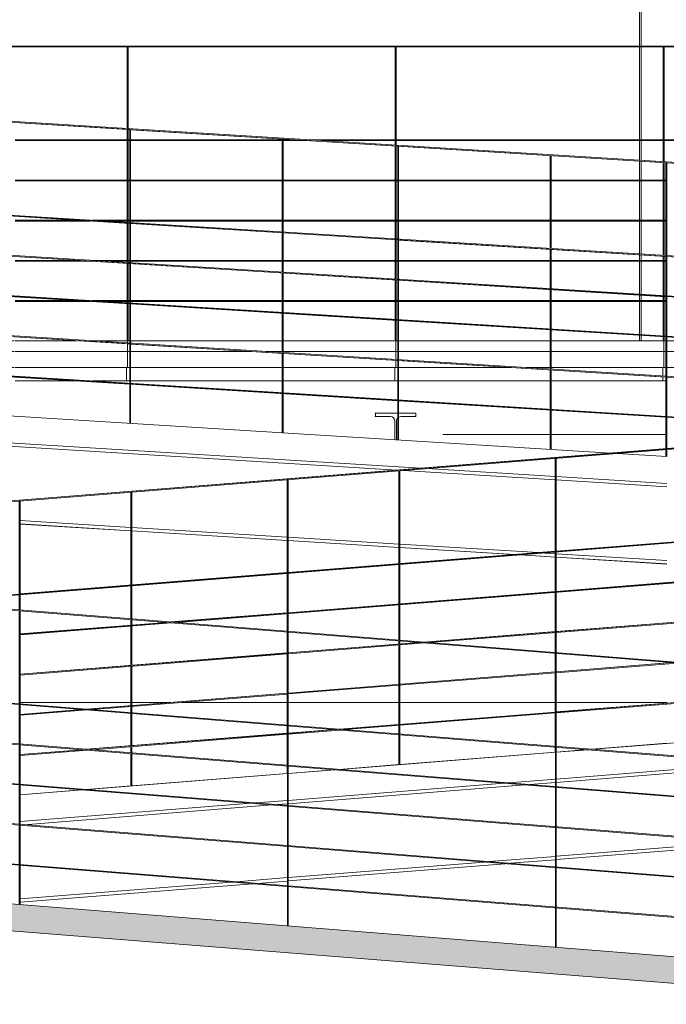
# Model space of a CAD drawing. Header units: millimetres. Extents: x 210059 to 342622, y 147607 to 161162.
# Tile 13 of 30: x 259421 to 261833, y 149873 to 153548. Entities that reach past the tile are written whole.
import ezdxf

# ---------------------------------------------------------------- set-up
doc = ezdxf.new("R2010")
doc.units = ezdxf.units.MM
for name, color, linetype, lineweight in [('A-FLOR', 192, 'Continuous', 5), ('A-FLOR-PATT', 8, 'Continuous', 13), ('A-GENM', 13, 'Continuous', 13), ('Balaústres', 7, 'Continuous', 5), ('C-TOPO', 7, 'Continuous', 5), ('C-TOPO-MINR', 7, 'Continuous', 5), ('Corrimão', 7, 'Continuous', 5), ('Guarda-corpos', 7, 'Continuous', 5), ('I-WALL', 2, 'Continuous', 13), ('S-BEAM', 12, 'Continuous', 13), ('S-COLS', 52, 'Continuous', 13)]:
    doc.layers.add(name, color=color, linetype=linetype, lineweight=lineweight)

# ---------------------------------------------------------------- blocks, each defined once
blk = doc.blocks.new('Guarda-corpo - 25mm-V40-TRECHO 1 - CORTE LONGITUDINAL')
at = {"layer": 'Balaústres', "color": 55}
for p, q in [((259835.9, 151784.9), (259835.9, 151438.4)), ((259836.1, 151437.9), (259836.1, 151784.9)), ((259839.1, 151438.2), (259839.1, 151785.1)), ((259835.9, 151434.9), (259835.9, 151312.1)), ((259836.1, 151312.1), (259836.1, 151434.9)), ((259839.1, 151311.9), (259839.1, 151435.1)), ((259835.9, 151309.1), (259835.9, 151288.4)), ((259836.1, 151287.9), (259836.1, 151309.1)), ((259835.9, 151284.9), (259835.9, 151139.1)), ((259836.1, 151137.9), (259836.1, 151284.9)), ((259839.1, 151288.2), (259839.1, 151308.9)), ((259839.1, 151139.1), (259839.1, 151285.1)), ((259835.9, 151134.9), (259835.9, 150988.4)), ((259836.1, 150987.9), (259836.1, 151134.9)), ((259839.1, 150988.2), (259839.1, 151135.1)), ((259835.9, 150984.9), (259835.9, 150962.1)), ((259836.1, 150962.1), (259836.1, 150984.9)), ((259839.1, 150961.9), (259839.1, 150985.1)), ((259835.9, 150959.1), (259835.9, 150838.4)), ((259836.1, 150837.9), (259836.1, 150959.1)), ((259839.1, 150838.2), (259839.1, 150958.9)), ((259835.9, 150834.9), (259835.9, 150812.1)), ((259836.1, 150812.1), (259836.1, 150834.9)), ((259839.1, 150811.9), (259839.1, 150835.1)), ((259835.9, 150809.1), (259835.9, 150688.4)), ((259836.1, 150688.4), (259836.1, 150809.1)), ((259839.1, 150688.6), (259839.1, 150808.9)), ((259835.9, 150688.4), (259836.1, 150688.4)), ((259836.1, 150688.4), (259839.1, 150688.6))]:
    blk.add_line(p, q, dxfattribs=at)
blk = doc.blocks.new('Guarda-corpo - 25mm-V41-TRECHO 1 - CORTE LONGITUDINAL')
at = {"layer": 'Balaústres', "color": 55}
for p, q in [((260835.8, 151864.4), (260835.8, 151517.9)), ((260836.1, 151517.4), (260836.1, 151864.4)), ((260839.1, 151517.7), (260839.1, 151864.7)), ((260835.8, 151514.4), (260835.8, 151367.9)), ((260836.1, 151367.4), (260836.1, 151514.4)), ((260839.1, 151367.7), (260839.1, 151514.7)), ((260835.8, 151364.4), (260835.8, 151232.6)), ((260836.1, 151232.6), (260836.1, 151364.4)), ((260839.1, 151232.4), (260839.1, 151364.7)), ((260835.8, 151229.6), (260835.8, 151217.9)), ((260835.8, 151214.4), (260835.8, 151067.9)), ((260836.1, 151217.4), (260836.1, 151229.6)), ((260836.1, 151067.4), (260836.1, 151214.4)), ((260839.1, 151217.7), (260839.1, 151229.4)), ((260839.1, 151067.7), (260839.1, 151214.7)), ((260835.8, 151064.4), (260835.8, 150917.9)), ((260836.1, 150917.4), (260836.1, 151064.4)), ((260839.1, 150917.7), (260839.1, 151064.7)), ((260835.8, 150914.4), (260835.8, 150882.6)), ((260836.1, 150882.6), (260836.1, 150914.4)), ((260839.1, 150882.4), (260839.1, 150914.7)), ((260835.8, 150879.6), (260835.8, 150767.9)), ((260836.1, 150767.9), (260836.1, 150879.6)), ((260839.1, 150768.1), (260839.1, 150879.4)), ((260835.8, 150767.9), (260836.1, 150767.9)), ((260836.1, 150767.9), (260839.1, 150768.1))]:
    blk.add_line(p, q, dxfattribs=at)
blk = doc.blocks.new('Guarda-corpo - Guarda-corpo-2976238-TRECHO 1 - CORTE LONGITUDINAL')
at = {"layer": 'Corrimão', "color": 55}
for p, q in [((256837.6, 151550), (269415, 152550)), ((261422.6, 151564.5), (262419.6, 151643.8)), ((260422.6, 151485), (261419.6, 151564.3)), ((261422.6, 151414.5), (262419.6, 151493.8)), ((259422.6, 151405.5), (260419.6, 151484.8)), ((260422.6, 151335), (261419.6, 151414.3)), ((259985.1, 151300.3), (260419.6, 151334.8)), ((261422.6, 151264.5), (262419.6, 151343.8)), ((259423.2, 151255.6), (259966.2, 151298.7)), ((260928.4, 151225.3), (261419.6, 151264.3)), ((260423.2, 151185.1), (260909.5, 151223.7)), ((259423.2, 151105.6), (260419.6, 151184.8)), ((261423.2, 151114.6), (261852.8, 151148.8)), ((260423.2, 151035.1), (261419.6, 151114.3)), ((259670.7, 150975.3), (260419.6, 151034.8)), ((261423.2, 150964.6), (262419.6, 151043.8)), ((259423.2, 150955.6), (259651.7, 150973.7)), ((260614, 150900.3), (261419.6, 150964.3)), ((259670.7, 150825.3), (260419.6, 150884.8)), ((260423.2, 150885.1), (260595.1, 150898.7)), ((259423.2, 150805.6), (259651.7, 150823.7))]:
    blk.add_line(p, q, dxfattribs=at)
for name in ['Guarda-corpo - 25mm-V41-TRECHO 1 - CORTE LONGITUDINAL', 'Guarda-corpo - 25mm-V40-TRECHO 1 - CORTE LONGITUDINAL']:
    blk.add_blockref(name, (0, 0))
blk = doc.blocks.new('Guarda-corpo - 25mm-V48-TRECHO 1 - CORTE LONGITUDINAL')
at = {"layer": 'Balaústres', "color": 55}
for p, q in [((261419.4, 151563.8), (261419.4, 151910.8)), ((261422.6, 151911.1), (261419.6, 151910.8)), ((261419.6, 151186.2), (261419.6, 151910.8)), ((261422.6, 151911.1), (261422.6, 151186)), ((261419.4, 151413.8), (261419.4, 151560.8)), ((261419.4, 151263.8), (261419.4, 151410.8)), ((261419.4, 151186.2), (261419.4, 151260.8)), ((261419.4, 151113.8), (261419.4, 151183.2)), ((261419.6, 150836.2), (261419.6, 151183.2)), ((261419.4, 150963.8), (261419.4, 151110.8)), ((261419.4, 150836.2), (261419.4, 150960.8)), ((261419.4, 150813.8), (261419.4, 150833.2)), ((261419.6, 150813.8), (261419.6, 150833.2)), ((261419.4, 150813.8), (261419.6, 150813.8))]:
    blk.add_line(p, q, dxfattribs=at)
blk = doc.blocks.new('Guarda-corpo - 25mm-V49-TRECHO 1 - CORTE LONGITUDINAL')
at = {"layer": 'Balaústres', "color": 55}
for p, q in [((260419.4, 151484.3), (260419.4, 151831.3)), ((260422.6, 151831.6), (260419.6, 151831.3)), ((260419.6, 151265.7), (260419.6, 151831.3)), ((260422.6, 151831.6), (260422.6, 151265.5)), ((260419.4, 151334.3), (260419.4, 151481.3)), ((260419.4, 151265.7), (260419.4, 151331.3)), ((260419.4, 151184.3), (260419.4, 151262.7)), ((260419.6, 150915.7), (260419.6, 151262.7)), ((260419.4, 151034.3), (260419.4, 151181.3)), ((260419.4, 150915.7), (260419.4, 151031.3)), ((260419.4, 150884.3), (260419.4, 150912.7)), ((260419.6, 150765.7), (260419.6, 150912.7)), ((260419.4, 150765.7), (260419.4, 150881.3)), ((260419.4, 150734.3), (260419.4, 150762.7)), ((260419.6, 150734.3), (260419.6, 150762.7)), ((260419.4, 150734.3), (260419.6, 150734.3))]:
    blk.add_line(p, q, dxfattribs=at)
blk = doc.blocks.new('Guarda-corpo - 25mm-V50-TRECHO 1 - CORTE LONGITUDINAL')
at = {"layer": 'Balaústres', "color": 55}
for p, q in [((259419.4, 151404.8), (259419.4, 151751.8)), ((259422.6, 151752), (259419.6, 151751.8)), ((259419.6, 151345.2), (259419.6, 151751.8)), ((259422.6, 151752), (259422.6, 151345)), ((259419.4, 151345.2), (259419.4, 151401.8)), ((259419.4, 151254.8), (259419.4, 151342.2)), ((259419.6, 150995.2), (259419.6, 151342.2)), ((259419.4, 151104.8), (259419.4, 151251.8)), ((259419.4, 150995.2), (259419.4, 151101.8)), ((259419.4, 150954.8), (259419.4, 150992.2)), ((259419.6, 150845.2), (259419.6, 150992.2)), ((259419.4, 150845.2), (259419.4, 150951.8)), ((259419.4, 150804.8), (259419.4, 150842.2)), ((259419.6, 150695.2), (259419.6, 150842.2)), ((259419.4, 150695.2), (259419.4, 150801.8)), ((259419.4, 150654.8), (259419.4, 150692.2)), ((259419.6, 150654.8), (259419.6, 150692.2)), ((259419.4, 150654.8), (259419.6, 150654.8))]:
    blk.add_line(p, q, dxfattribs=at)
blk = doc.blocks.new('Guarda-corpo - Guarda-corpo-2976281-TRECHO 1 - CORTE LONGITUDINAL')
at = {"layer": 'Corrimão', "color": 55}
for p, q in [((256843.6, 151550), (269421.1, 152550)), ((256862.7, 151548.5), (269421.1, 152547)), ((259044.8, 151375), (269421.1, 152200)), ((259063.8, 151373.5), (269421.1, 152197)), ((259988.1, 151300), (269421.1, 152050)), ((260007.1, 151298.5), (269421.1, 152047)), ((260931.5, 151225), (269421.1, 151900)), ((260950.4, 151223.5), (269421.1, 151897)), ((259423.2, 151255.1), (259969.2, 151298.5)), ((259423.2, 151252.1), (259988.1, 151297)), ((260423.2, 151184.6), (260912.5, 151223.5)), ((260423.2, 151181.6), (260931.5, 151222)), ((259423.2, 151105.1), (260420.2, 151184.4)), ((259423.2, 151102.1), (260420.2, 151181.4)), ((261423.2, 151114.1), (261855.9, 151148.5)), ((261423.2, 151111.1), (261874.8, 151147)), ((260423.2, 151034.6), (261420.2, 151113.9)), ((260423.2, 151031.6), (261420.2, 151110.9)), ((259673.7, 150975), (260420.2, 151034.4)), ((259692.6, 150973.5), (260420.2, 151031.4)), ((261423.2, 150964.1), (262420.2, 151043.4)), ((261423.2, 150961.1), (262420.2, 151040.4)), ((259423.2, 150955.1), (259654.8, 150973.5)), ((259423.2, 150952.1), (259673.7, 150972)), ((260617, 150900), (261420.2, 150963.9)), ((260636, 150898.5), (261420.2, 150960.9)), ((259673.7, 150825), (260420.2, 150884.4)), ((259692.6, 150823.5), (260420.2, 150881.4)), ((260423.2, 150884.6), (260598.1, 150898.5)), ((260423.2, 150881.6), (260617, 150897)), ((259423.2, 150805.1), (259654.8, 150823.5)), ((259423.2, 150802.1), (259673.7, 150822))]:
    blk.add_line(p, q, dxfattribs=at)
for name in ['Guarda-corpo - 25mm-V48-TRECHO 1 - CORTE LONGITUDINAL', 'Guarda-corpo - 25mm-V49-TRECHO 1 - CORTE LONGITUDINAL', 'Guarda-corpo - 25mm-V50-TRECHO 1 - CORTE LONGITUDINAL']:
    blk.add_blockref(name, (0, 0))
blk = doc.blocks.new('Guarda-corpo - 25mm-V77-TRECHO 1 - CORTE LONGITUDINAL')
at = {"layer": 'Balaústres', "color": 55}
for p, q in [((261420, 150836.2), (261420, 151183.2)), ((261420.2, 150086.5), (261420.2, 151183.2)), ((261423.2, 150086.2), (261423.2, 151182.9)), ((261420, 150686.2), (261420, 150833.2)), ((261420, 150536.2), (261420, 150683.2)), ((261420, 150386.2), (261420, 150533.2)), ((261420, 150236.2), (261420, 150383.2)), ((261420, 150086.5), (261420, 150233.2))]:
    blk.add_line(p, q, dxfattribs=at)
blk = doc.blocks.new('Guarda-corpo - 25mm-V78-TRECHO 1 - CORTE LONGITUDINAL')
at = {"layer": 'Balaústres', "color": 55}
for p, q in [((260420, 150915.7), (260420, 151262.7)), ((260420.2, 150166), (260420.2, 151262.7)), ((260423.2, 150165.7), (260423.2, 151262.4)), ((260420, 150765.7), (260420, 150912.7)), ((260420, 150615.7), (260420, 150762.7)), ((260420, 150465.7), (260420, 150612.7)), ((260420, 150315.7), (260420, 150462.7)), ((260420, 150166), (260420, 150312.7))]:
    blk.add_line(p, q, dxfattribs=at)
blk = doc.blocks.new('Guarda-corpo - 25mm-V79-TRECHO 1 - CORTE LONGITUDINAL')
at = {"layer": 'Balaústres', "color": 55}
for p, q in [((259420, 150995.2), (259420, 151342.2)), ((259420.2, 150245.5), (259420.2, 151342.2)), ((259423.2, 150245.2), (259423.2, 151341.9)), ((259420, 150845.2), (259420, 150992.2)), ((259420, 150695.2), (259420, 150842.2)), ((259420, 150545.2), (259420, 150692.2)), ((259420, 150395.2), (259420, 150542.2)), ((259420, 150245.5), (259420, 150392.2))]:
    blk.add_line(p, q, dxfattribs=at)
blk = doc.blocks.new('Guarda-corpo - Guarda-corpo-3090293-TRECHO 1 - CORTE LONGITUDINAL')
at = {"layer": 'Corrimão', "color": 55}
for p, q in [((256843.8, 151550), (269421.6, 150550)), ((269421.6, 150547), (256843.8, 151547)), ((269421.6, 150200), (256843.8, 151200)), ((256843.8, 151197), (269421.6, 150197)), ((269421.6, 150050), (256843.8, 151050)), ((256843.8, 151047), (269421.6, 150047)), ((269421.6, 149900), (256843.8, 150900)), ((256843.8, 150897), (269421.6, 149897)), ((269421.6, 149750), (256843.8, 150750)), ((256843.8, 150747), (269421.6, 149747)), ((269421.6, 149600), (256843.8, 150600)), ((256843.8, 150597), (269421.6, 149597))]:
    blk.add_line(p, q, dxfattribs=at)
for name in ['Guarda-corpo - 25mm-V79-TRECHO 1 - CORTE LONGITUDINAL', 'Guarda-corpo - 25mm-V78-TRECHO 1 - CORTE LONGITUDINAL', 'Guarda-corpo - 25mm-V77-TRECHO 1 - CORTE LONGITUDINAL']:
    blk.add_blockref(name, (0, 0))
blk = doc.blocks.new('_EST_ PLACA PISO ESTRUTURAL BORDA - _EST_ PLACA PISO ESTRUTURAL BORDA-V95-TRECHO 1 - CORTE LONGITUDINAL')
at = {"layer": 'A-GENM'}
for p, q in [((261823.9, 152310), (261823.9, 152350)), ((261823.9, 152350), (261831.9, 152350)), ((261834.9, 152350), (262066.3, 152350)), ((262120.9, 152350), (262401, 152350)), ((262404, 152350), (262823.9, 152350)), ((262823.9, 152350), (262823.9, 152310)), ((261831.9, 152310), (261823.9, 152310)), ((261823.9, 152250), (261823.9, 152310)), ((261831.9, 152310), (261823.9, 152310)), ((262401, 152310), (261834.9, 152310)), ((262401, 152310), (261834.9, 152310)), ((262714.1, 152310), (262404, 152310)), ((262714.1, 152310), (262404, 152310)), ((262823.9, 152310), (262768.7, 152310)), ((262823.9, 152310), (262768.7, 152310)), ((262823.9, 152310), (262823.9, 152306.6)), ((262823.9, 152303.2), (262823.9, 152250)), ((261820.3, 152218.6), (261820.4, 152250)), ((261831.9, 152250), (261823.9, 152250)), ((262401, 152250), (261834.9, 152250)), ((262823.9, 152250), (262404, 152250)), ((262820.4, 152250), (262820.3, 152200)), ((261820.3, 152200), (261820.3, 152215.2))]:
    blk.add_line(p, q, dxfattribs=at)
blk = doc.blocks.new('_EST_ PLACA PISO ESTRUTURAL BORDA - _EST_ PLACA PISO ESTRUTURAL BORDA-V96-TRECHO 1 - CORTE LONGITUDINAL')
at = {"layer": 'A-GENM'}
for p, q in [((260823.9, 152310), (260823.9, 152350)), ((260823.9, 152350), (260831.9, 152350)), ((260834.9, 152350), (261401, 152350)), ((261404, 152350), (261823.9, 152350)), ((261823.9, 152350), (261823.9, 152310)), ((260831.9, 152310), (260823.9, 152310)), ((260823.9, 152280.1), (260823.9, 152310)), ((260831.9, 152310), (260823.9, 152310)), ((261401, 152310), (260834.9, 152310)), ((261401, 152310), (260834.9, 152310)), ((261823.9, 152310), (261404, 152310)), ((261823.9, 152310), (261404, 152310)), ((261823.9, 152310), (261823.9, 152250)), ((260823.9, 152250), (260823.9, 152276.7)), ((260820.3, 152200), (260820.4, 152250)), ((260831.9, 152250), (260823.9, 152250)), ((261256.6, 152250), (260834.9, 152250)), ((261401, 152250), (261311.2, 152250)), ((261823.9, 152250), (261404, 152250)), ((261820.4, 152250), (261820.3, 152218.6)), ((261820.3, 152215.2), (261820.3, 152200))]:
    blk.add_line(p, q, dxfattribs=at)
blk = doc.blocks.new('Guarda-corpo - 25mm-V110-TRECHO 1 - CORTE LONGITUDINAL')
at = {"layer": 'Balaústres', "color": 55}
for p, q in [((255831.8, 153385.3), (255831.8, 153038.4)), ((255832, 152288.4), (255832, 153385.3)), ((255835, 152288.2), (255835, 153385.2)), ((255831.8, 153035.3), (255831.8, 152888.4)), ((255831.8, 152885.3), (255831.8, 152738.4)), ((255831.8, 152735.3), (255831.8, 152588.4)), ((255831.8, 152585.3), (255831.8, 152438.4)), ((255831.8, 152435.3), (255831.8, 152288.4))]:
    blk.add_line(p, q, dxfattribs=at)
blk = doc.blocks.new('Guarda-corpo - 25mm-V111-TRECHO 1 - CORTE LONGITUDINAL')
at = {"layer": 'Balaústres', "color": 55}
for p, q in [((261831.7, 153014.8), (261831.7, 152667.9)), ((261831.9, 151947.1), (261831.9, 153014.8)), ((261834.9, 151947.3), (261834.9, 153014.7)), ((261831.7, 152664.9), (261831.7, 152517.9)), ((261831.7, 152514.9), (261831.7, 152367.9)), ((261831.7, 152364.9), (261831.7, 152217.9)), ((261831.7, 152214.9), (261831.7, 152067.9)), ((261831.7, 152064.9), (261831.7, 151947.1)), ((261831.7, 151943.6), (261831.7, 151917.9)), ((261831.9, 151917.9), (261831.9, 151943.6)), ((261834.9, 151917.7), (261834.9, 151943.8))]:
    blk.add_line(p, q, dxfattribs=at)
blk = doc.blocks.new('Guarda-corpo - Guarda-corpo-3704854-TRECHO 1 - CORTE LONGITUDINAL')
at = {"layer": 'Corrimão', "color": 55}
for p, q in [((254833.5, 153450), (269408.4, 152550)), ((269390.8, 152548.1), (254833.5, 153447)), ((254833.5, 153100), (266934.4, 152352.8)), ((266913.1, 152351.1), (254833.5, 153097)), ((254833.5, 152950), (265872.5, 152268.3)), ((265851.2, 152266.7), (254833.5, 152947)), ((254833.5, 152800), (264810.6, 152183.9)), ((264789.3, 152182.2), (254833.5, 152797)), ((254833.5, 152650), (263748.7, 152099.5)), ((263727.4, 152097.8), (254833.5, 152647)), ((254833.5, 152500), (262686.8, 152015.1)), ((262665.5, 152013.4), (254833.5, 152497))]:
    blk.add_line(p, q, dxfattribs=at)
for name, p in [('Guarda-corpo - 25mm-V110-TRECHO 1 - CORTE LONGITUDINAL', (4000, -247)), ('Guarda-corpo - 25mm-V110-TRECHO 1 - CORTE LONGITUDINAL', (5000, -308.7)), ('Guarda-corpo - 25mm-V111-TRECHO 1 - CORTE LONGITUDINAL', (0, 0))]:
    blk.add_blockref(name, p)
blk = doc.blocks.new('Guarda-corpo - 25mm-4287895-TRECHO 1 - CORTE LONGITUDINAL')
at = {"layer": 'Balaústres', "color": 55}
for p, q in [((255400.8, 153065), (255400.8, 153411.6)), ((255401, 153065), (255401, 153411.6)), ((255404, 153411.4), (255404, 153064.8)), ((255400.8, 152915), (255400.8, 153061.6)), ((255401, 152915), (255401, 153061.9)), ((255404, 153061.8), (255404, 152914.8)), ((255400.8, 152765), (255400.8, 152911.6)), ((255401, 152765), (255401, 152911.9)), ((255404, 152911.8), (255404, 152764.8)), ((255400.8, 152615), (255400.8, 152761.6)), ((255401, 152615), (255401, 152761.9)), ((255404, 152761.8), (255404, 152614.8)), ((255400.8, 152465), (255400.8, 152611.6)), ((255401, 152465), (255401, 152611.9)), ((255404, 152611.8), (255404, 152464.8)), ((255400.8, 152315), (255400.8, 152461.6)), ((255401, 152315), (255401, 152461.9)), ((255404, 152461.8), (255404, 152314.8))]:
    blk.add_line(p, q, dxfattribs=at)
blk = doc.blocks.new('Guarda-corpo - Guarda-corpo-3704872-TRECHO 1 - CORTE LONGITUDINAL')
at = {"layer": 'Corrimão', "color": 55}
for p, q in [((258835, 153199.5), (259831.9, 153138)), ((259834.9, 153137.8), (260831.9, 153076.2)), ((260834.9, 153076), (261831.9, 153014.5)), ((258835, 152849.5), (259831.9, 152788)), ((259834.9, 152787.8), (260831.9, 152726.2)), ((260834.9, 152726), (261831.9, 152664.5)), ((258835, 152699.5), (259831.9, 152638)), ((259834.9, 152637.8), (260831.9, 152576.2)), ((260834.9, 152576), (261831.9, 152514.5)), ((258835, 152549.5), (259831.9, 152488)), ((259834.9, 152487.8), (260831.9, 152426.2)), ((260834.9, 152426), (261831.9, 152364.5)), ((258835, 152399.5), (259831.9, 152338)), ((259834.9, 152337.8), (260831.9, 152276.2)), ((260834.9, 152276), (261831.9, 152214.5)), ((258835, 152249.5), (259831.9, 152188)), ((259834.9, 152187.8), (260831.9, 152126.2)), ((260834.9, 152126), (261831.9, 152064.5))]:
    blk.add_line(p, q, dxfattribs=at)
for p in [(5000, -308.7), (6000, -370.5)]:
    blk.add_blockref('Guarda-corpo - 25mm-4287895-TRECHO 1 - CORTE LONGITUDINAL', p)
blk = doc.blocks.new('PFC-Parallel Flange Channel - 90x300-3727853-TRECHO 1 - CORTE LONGITUDINAL')
at = {"layer": 'S-BEAM'}
for p, q in [((254832.8, 152237.5), (260828.4, 151867.3)), ((254833.6, 152250), (260917, 151874.3)), ((260853.1, 151865.8), (261419.6, 151830.8)), ((260941.8, 151872.8), (261419.6, 151843.3)), ((261422.6, 151843.1), (261836, 151817.6)), ((261422.6, 151830.6), (261836, 151805.1)), ((259422.6, 151678.6), (259836.1, 151653.1)), ((259422.6, 151666.1), (259836.1, 151640.5)), ((259839.1, 151652.9), (260419.6, 151617)), ((259839.1, 151640.3), (260419.6, 151604.5)), ((260422.6, 151616.8), (260836.1, 151591.3)), ((260422.6, 151604.3), (260836.1, 151578.8)), ((260839.1, 151591.1), (261355.6, 151559.2)), ((260839.1, 151578.6), (261267, 151552.2)), ((261291.7, 151550.6), (261419.6, 151542.7)), ((261380.3, 151557.7), (261419.6, 151555.3)), ((261422.6, 151555.1), (261836, 151529.6)), ((261422.6, 151542.6), (261836, 151517))]:
    blk.add_line(p, q, dxfattribs=at)
blk = doc.blocks.new('PFC-Parallel Flange Channel - 90x300-V132-TRECHO 1 - CORTE LONGITUDINAL')
at = {"layer": 'S-BEAM'}
for p, q in [((259836.1, 151640.2), (259422.6, 151665.7)), ((260419.6, 151604.1), (259839.1, 151640)), ((260836.1, 151578.4), (260422.6, 151603.9)), ((261264.3, 151552), (260839.1, 151578.2)), ((261419.6, 151542.4), (261289.1, 151550.4)), ((261836, 151516.7), (261422.6, 151542.2))]:
    blk.add_line(p, q, dxfattribs=at)
blk = doc.blocks.new('PFC-Parallel Flange Channel - 90x300-3752209-TRECHO 1 - CORTE LONGITUDINAL')
at = {"layer": 'S-BEAM'}
blk.add_line((256847.5, 150349.7), (269421.8, 149350), dxfattribs=at)
blk = doc.blocks.new('M_HSS-Hollow Structural Section-Column - 150 x 150-V152-TRECHO 1 - CORTE LONGITUDINAL')
at = {"layer": 'S-COLS'}
for p, q in [((261749.7, 155100), (261739.7, 155100)), ((261879.7, 155100), (261749.7, 155100)), ((261889.7, 155100), (261879.7, 155100)), ((261889.7, 153450), (261889.7, 155100)), ((261739.3, 154897), (261739.3, 153450)), ((261739.3, 153447), (261739.3, 153100)), ((261889.7, 153100), (261889.7, 153447)), ((261739.3, 153097), (261739.3, 153023.6)), ((261889.7, 153014.3), (261889.7, 153097)), ((261739.3, 153020.2), (261739.3, 152950)), ((261889.7, 152950), (261889.7, 153010.9)), ((261739.3, 152947), (261739.3, 152800)), ((261889.7, 152800), (261889.7, 152947)), ((261739.3, 152797), (261739.3, 152673.6)), ((261889.7, 152664.3), (261889.7, 152797)), ((261739.3, 152670.2), (261739.3, 152650)), ((261739.3, 152647), (261739.3, 152523.6)), ((261889.7, 152650), (261889.7, 152660.9)), ((261889.7, 152514.3), (261889.7, 152647)), ((261739.3, 152520.2), (261739.3, 152500)), ((261739.3, 152497), (261739.3, 152373.6)), ((261889.7, 152500), (261889.7, 152510.9)), ((261889.7, 152364.3), (261889.7, 152497)), ((261739.3, 152370.2), (261739.3, 152350)), ((261889.7, 152350), (261889.7, 152360.9))]:
    blk.add_line(p, q, dxfattribs=at)
blk = doc.blocks.new('M_HSS-Hollow Structural Section-Column - 150 x 150-V155-TRECHO 1 - CORTE LONGITUDINAL')
at = {"layer": 'S-COLS'}
for p, q in [((261733, 154897), (261733, 153450)), ((261733, 153447), (261733, 153100)), ((261733, 153097), (261733, 153024)), ((261733, 153020.6), (261733, 152950)), ((261733, 152947), (261733, 152800)), ((261733, 152797), (261733, 152674)), ((261733, 152670.6), (261733, 152650)), ((261733, 152647), (261733, 152524)), ((261733, 152520.6), (261733, 152500)), ((261733, 152497), (261733, 152374)), ((261733, 152370.6), (261733, 152350))]:
    blk.add_line(p, q, dxfattribs=at)
blk = doc.blocks.new('_EST_ PLACA PISO ESTRUTURAL BORDA - _EST_ PLACA PISO ESTRUTURAL BORDA-3724240-TRECHO 1 - CORTE LONGITUDINAL')
at = {"layer": 'A-GENM'}
for p, q in [((259823.9, 152341.8), (259823.9, 152350)), ((259823.9, 152350), (259831.9, 152350)), ((259823.9, 152310), (259823.9, 152338.5)), ((259834.9, 152350), (260401, 152350)), ((260404, 152350), (260823.9, 152350)), ((260823.9, 152350), (260823.9, 152310)), ((259831.9, 152310), (259823.9, 152310)), ((259823.9, 152250), (259823.9, 152310)), ((259831.9, 152310), (259823.9, 152310)), ((260284.9, 152310), (259834.9, 152310)), ((260284.9, 152310), (259834.9, 152310)), ((260401, 152310), (260339.6, 152310)), ((260401, 152310), (260339.6, 152310)), ((260823.9, 152310), (260404, 152310)), ((260823.9, 152310), (260404, 152310)), ((260823.9, 152310), (260823.9, 152280.1)), ((260823.9, 152276.7), (260823.9, 152250)), ((259820.3, 152200), (259820.4, 152250)), ((259831.9, 152250), (259823.9, 152250)), ((260401, 152250), (259834.9, 152250)), ((260823.9, 152250), (260404, 152250)), ((260820.4, 152250), (260820.3, 152200))]:
    blk.add_line(p, q, dxfattribs=at)
blk = doc.blocks.new('_EST_ PLACA PISO ESTRUTURAL BORDA - _EST_ PLACA PISO ESTRUTURAL BORDA-V164-TRECHO 1 - CORTE LONGITUDINAL')
at = {"layer": 'A-GENM'}
for p, q in [((258823.9, 152310), (258823.9, 152350)), ((258823.9, 152350), (258832, 152350)), ((258835, 152350), (259401, 152350)), ((259404, 152350), (259637.2, 152350)), ((259691.8, 152350), (259823.9, 152350)), ((259823.9, 152350), (259823.9, 152341.8)), ((259823.9, 152338.5), (259823.9, 152310)), ((258832, 152310), (258823.9, 152310)), ((258823.9, 152253.6), (258823.9, 152310)), ((258832, 152310), (258823.9, 152310)), ((259401, 152310), (258835, 152310)), ((259401, 152310), (258835, 152310)), ((259823.9, 152310), (259404, 152310)), ((259823.9, 152310), (259404, 152310)), ((259823.9, 152310), (259823.9, 152250)), ((258820.3, 152200), (258820.4, 152250)), ((258827.4, 152250), (258823.9, 152250)), ((259401, 152250), (258882.1, 152250)), ((259823.9, 152250), (259404, 152250)), ((259820.4, 152250), (259820.3, 152200))]:
    blk.add_line(p, q, dxfattribs=at)
blk = doc.blocks.new('Guarda-corpo - 25mm-V220-TRECHO 1 - CORTE LONGITUDINAL')
at = {"layer": 'Balaústres', "color": 55}
for p, q in [((261822.2, 153100), (261822.2, 153447)), ((261822.4, 153447), (261825.4, 153447)), ((261822.4, 153018.4), (261822.4, 153447)), ((261825.4, 153018.2), (261825.4, 153447)), ((261822.2, 153018.4), (261822.2, 153097)), ((261822.2, 152950), (261822.2, 153015.1)), ((261822.4, 152668.4), (261822.4, 153015.1)), ((261825.4, 152668.2), (261825.4, 153014.9)), ((261822.2, 152800), (261822.2, 152947)), ((261822.2, 152668.4), (261822.2, 152797)), ((261822.2, 152650), (261822.2, 152665.1)), ((261822.2, 152518.4), (261822.2, 152647)), ((261822.4, 152518.4), (261822.4, 152665.1)), ((261825.4, 152518.2), (261825.4, 152664.9)), ((261822.2, 152500), (261822.2, 152515.1)), ((261822.2, 152368.4), (261822.2, 152497)), ((261822.4, 152368.4), (261822.4, 152515.1)), ((261825.4, 152368.2), (261825.4, 152514.9)), ((261822.2, 152350), (261822.2, 152365.1)), ((261822.4, 152350), (261822.4, 152365.1)), ((261823.9, 152350), (261822.4, 152350)), ((261825.4, 152350), (261823.9, 152350)), ((261825.4, 152350), (261825.4, 152364.9))]:
    blk.add_line(p, q, dxfattribs=at)
blk = doc.blocks.new('Guarda-corpo - 25mm-V221-TRECHO 1 - CORTE LONGITUDINAL')
at = {"layer": 'Balaústres', "color": 55}
for p, q in [((260822.2, 153100), (260822.2, 153447)), ((260822.4, 153447), (260825.4, 153447)), ((260822.4, 153080.2), (260822.4, 153447)), ((260825.4, 153080), (260825.4, 153447)), ((260822.2, 153080.2), (260822.2, 153097)), ((260822.2, 152950), (260822.2, 153076.8)), ((260822.4, 152730.2), (260822.4, 153076.8)), ((260825.4, 152730), (260825.4, 153076.6)), ((260822.2, 152800), (260822.2, 152947)), ((260822.2, 152730.2), (260822.2, 152797)), ((260822.2, 152650), (260822.2, 152726.8)), ((260822.4, 152580.2), (260822.4, 152726.8)), ((260825.4, 152580), (260825.4, 152726.6)), ((260822.2, 152580.2), (260822.2, 152647)), ((260822.2, 152500), (260822.2, 152576.8)), ((260822.4, 152430.2), (260822.4, 152576.8)), ((260825.4, 152430), (260825.4, 152576.6)), ((260822.2, 152430.2), (260822.2, 152497)), ((260822.2, 152350), (260822.2, 152426.8)), ((260822.4, 152350), (260822.4, 152426.8)), ((260825.4, 152350), (260825.4, 152426.6)), ((260823.9, 152350), (260822.4, 152350)), ((260825.4, 152350), (260823.9, 152350))]:
    blk.add_line(p, q, dxfattribs=at)
blk = doc.blocks.new('Guarda-corpo - 25mm-V222-TRECHO 1 - CORTE LONGITUDINAL')
at = {"layer": 'Balaústres', "color": 55}
for p, q in [((259822.2, 153141.9), (259822.2, 153447)), ((259822.4, 153447), (259825.4, 153447)), ((259822.4, 153141.9), (259822.4, 153447)), ((259825.4, 153141.7), (259825.4, 153447)), ((259822.2, 153100), (259822.2, 153138.6)), ((259822.4, 152791.9), (259822.4, 153138.6)), ((259825.4, 152791.7), (259825.4, 153138.4)), ((259822.2, 152950), (259822.2, 153097)), ((259822.2, 152800), (259822.2, 152947)), ((259822.2, 152791.9), (259822.2, 152797)), ((259822.2, 152650), (259822.2, 152788.6)), ((259822.4, 152641.9), (259822.4, 152788.6)), ((259825.4, 152641.7), (259825.4, 152788.4)), ((259822.2, 152641.9), (259822.2, 152647)), ((259822.2, 152500), (259822.2, 152638.6)), ((259822.4, 152491.9), (259822.4, 152638.6)), ((259825.4, 152491.7), (259825.4, 152638.4)), ((259822.2, 152491.9), (259822.2, 152497)), ((259822.2, 152350), (259822.2, 152488.6)), ((259822.4, 152350), (259822.4, 152488.6)), ((259825.4, 152350), (259825.4, 152488.4)), ((259823.9, 152350), (259822.4, 152350)), ((259825.4, 152350), (259823.9, 152350))]:
    blk.add_line(p, q, dxfattribs=at)
blk = doc.blocks.new('Guarda-corpo - Guarda-corpo-4281392-TRECHO 1 - CORTE LONGITUDINAL')
at = {"layer": 'Corrimão', "color": 55}
for p, q in [((281823.8, 153450), (254823.9, 153450)), ((254882.1, 153447), (281823.8, 153447)), ((259831.9, 153100), (259404, 153100)), ((259404, 153097), (259831.9, 153097)), ((260401, 153100), (259834.9, 153100)), ((259834.9, 153097), (260401, 153097)), ((260446.9, 153100), (260404, 153100)), ((260404, 153097), (260495.5, 153097)), ((281823.8, 153100), (260501.5, 153100)), ((260550.1, 153097), (281823.8, 153097)), ((259831.9, 152950), (259404, 152950)), ((259404, 152947), (259831.9, 152947)), ((260401, 152950), (259834.9, 152950)), ((259834.9, 152947), (260401, 152947)), ((260831.9, 152950), (260404, 152950)), ((260404, 152947), (260831.9, 152947)), ((261401, 152950), (260834.9, 152950)), ((260834.9, 152947), (261401, 152947)), ((261831.9, 152950), (261404, 152950)), ((261404, 152947), (261831.9, 152947)), ((259637.2, 152800), (259404, 152800)), ((259404, 152797), (259685.7, 152797)), ((259831.9, 152800), (259691.8, 152800)), ((259740.4, 152797), (259831.9, 152797)), ((260401, 152800), (259834.9, 152800)), ((259834.9, 152797), (260401, 152797)), ((260831.9, 152800), (260404, 152800)), ((260404, 152797), (260831.9, 152797)), ((261401, 152800), (260834.9, 152800)), ((260834.9, 152797), (261401, 152797)), ((261831.9, 152800), (261404, 152800)), ((261404, 152797), (261831.9, 152797)), ((259637.2, 152650), (259404, 152650)), ((259404, 152647), (259685.7, 152647)), ((259831.9, 152650), (259691.8, 152650)), ((259740.4, 152647), (259831.9, 152647)), ((260401, 152650), (259834.9, 152650)), ((259834.9, 152647), (260401, 152647)), ((260831.9, 152650), (260404, 152650)), ((260404, 152647), (260831.9, 152647)), ((261401, 152650), (260834.9, 152650)), ((260834.9, 152647), (261401, 152647)), ((261831.9, 152650), (261404, 152650)), ((261404, 152647), (261831.9, 152647)), ((259637.2, 152500), (259404, 152500)), ((259404, 152497), (259685.7, 152497)), ((259831.9, 152500), (259691.8, 152500)), ((259740.4, 152497), (259831.9, 152497)), ((260401, 152500), (259834.9, 152500)), ((259834.9, 152497), (260401, 152497)), ((260831.9, 152500), (260404, 152500)), ((260404, 152497), (260831.9, 152497)), ((261401, 152500), (260834.9, 152500)), ((260834.9, 152497), (261401, 152497)), ((261831.9, 152500), (261404, 152500)), ((261404, 152497), (261831.9, 152497))]:
    blk.add_line(p, q, dxfattribs=at)
for name in ['Guarda-corpo - 25mm-V222-TRECHO 1 - CORTE LONGITUDINAL', 'Guarda-corpo - 25mm-V221-TRECHO 1 - CORTE LONGITUDINAL', 'Guarda-corpo - 25mm-V220-TRECHO 1 - CORTE LONGITUDINAL']:
    blk.add_blockref(name, (0, 0))

msp = doc.modelspace()

# ---------------------------------------------------------------- hatches: boundary and pattern name
at = {"layer": 'A-FLOR-PATT', "lineweight": 5}
h = msp.add_hatch(dxfattribs=at)
h.set_pattern_fill('FP3_17', color=256, style=0, pattern_type=2)
h.set_pattern_definition([(50, (253442.83, 149900), (145.7474, -12.7507), [15.24, -167.64]), (355, (253442.83, 149900), (-28.1939, 152.8459), [12.192, -134.112]), (100.451, (253454.98, 149898.94), (117.5539, 140.0937), [12.952, -142.472]), (46.184, (253442.83, 149940.64), (216.8635, -33.6342), [22.86, -251.46]), (96.636, (253460.9, 149937.84), (189.922, 197.9418), [19.428, -213.708]), (351.184, (253442.83, 149940.64), (189.9245, 197.9404), [18.288, -201.168]), (21, (253463.15, 149930.48), (121.2919, -81.8118), [15.24, -167.64]), (326, (253463.15, 149930.48), (49.4422, 147.3507), [12.192, -134.112]), (71.451, (253473.26, 149923.66), (170.7338, 65.5375), [12.952, -142.472]), (37.5, (253442.833, 149900), (2.47086, 67.64346), [6.706, -125.781, 6.706, -129.438, -134.62]), (37.5, (253442.833, 149900), (2.47086, 67.64346), [-268.63, 6.706, -127.914]), (7.5, (253442.83, 149900), (53.45543, 80.14398), [6.706, -70.917, 6.706, -122.733, -51.308]), (7.5, (253442.83, 149900), (53.45543, 80.14398), [-207.061, 6.706, -44.602]), (327.5, (253397.52, 149900), (108.47233, -4.58285), [6.706, -44.094, 6.706, -151.79, -210.312]), (327.5, (253397.52, 149900), (108.47233, -4.58285), [-209.296, 6.706, -203.606]), (317.5, (253377.2, 149900), (118.5031, 20.3417), [6.706, -59.334, 6.706, -98.552, -149.352]), (317.5, (253377.2, 149900), (118.5031, 20.3417), [-171.298, 6.706, -142.646])])
h.paths.add_polyline_path([(269425.4, 149350), (269425.4, 149450), (256847.5, 150450), (256847.5, 150350), (269423.3, 149350.2)], flags=0)

# ---------------------------------------------------------------- linework, layer by layer
at = {"layer": 'A-FLOR'}
for p, q in [((261625, 151930.6), (254836.5, 152349.8)), ((254833.6, 152250), (260917, 151874.3)), ((261836, 151917.6), (261649.7, 151929.1)), ((260941.8, 151872.8), (261419.6, 151843.3)), ((261422.6, 151843.1), (261836, 151817.6)), ((262420.2, 150893.4), (261560.3, 150825)), ((261557.2, 150825.3), (261836, 150847.4)), ((261420.2, 150813.9), (260617, 150750)), ((260839.1, 150768.2), (261419.6, 150814.3)), ((261423.2, 150814.6), (261538.3, 150823.8)), ((261541.4, 150823.5), (261423.2, 150814.1)), ((260613.9, 150750.3), (260836.1, 150767.9)), ((261423.2, 150714.1), (262170.3, 150773.5)), ((260420.2, 150734.4), (259673.7, 150675)), ((259839.1, 150688.7), (260419.6, 150734.8)), ((260423.2, 150735.1), (260595, 150748.8)), ((260598.1, 150748.5), (260423.2, 150734.6)), ((259670.6, 150675.3), (259836.1, 150688.4)), ((260423.2, 150634.6), (261227, 150698.5)), ((261245.9, 150700), (261420.2, 150713.9)), ((259423.2, 150655.6), (259651.6, 150673.8)), ((259654.8, 150673.5), (259423.2, 150655.1)), ((259423.2, 150555.1), (260283.7, 150623.5)), ((260302.6, 150625), (260420.2, 150634.4))]:
    msp.add_line(p, q, dxfattribs=at)
at = {"layer": 'A-FLOR', "lineweight": 13}
for p, q in [((269425.4, 149450), (256847.5, 150450)), ((256847.5, 150350), (269425.4, 149350))]:
    msp.add_line(p, q, dxfattribs=at)
at = {"layer": 'C-TOPO'}
for p, q in [((260999.8, 152000), (261401, 152000)), ((261404, 152000), (261831.9, 152000))]:
    msp.add_line(p, q, dxfattribs=at)
at = {"layer": 'C-TOPO-MINR'}
for p, q in [((259423.2, 151000), (259836.1, 151000)), ((259839.1, 151000), (259981.9, 151000)), ((260025.9, 151000), (260419.6, 151000)), ((260423.2, 151000), (260836.1, 151000)), ((260839.1, 151000), (261419.6, 151000))]:
    msp.add_line(p, q, dxfattribs=at)
at = {"layer": 'C-TOPO-MINR', "flags": 128}
msp.add_lwpolyline([(261423.2, 151000), (261633.1, 151000), (261836, 151000)], dxfattribs=at)
at = {"layer": 'I-WALL'}
for p, q in [((259637.2, 152200), (259404, 152200)), ((259831.9, 152200), (259691.8, 152200)), ((260401, 152200), (259834.9, 152200)), ((260831.9, 152200), (260404, 152200)), ((261401, 152200), (260834.9, 152200)), ((261831.9, 152200), (261404, 152200))]:
    msp.add_line(p, q, dxfattribs=at)
at = {"layer": 'S-BEAM'}
for p, q in [((260745.8, 152080), (260748.9, 152080)), ((260745.8, 152066.8), (260748.9, 152066.8)), ((260831.9, 152080), (260748.9, 152080)), ((260748.9, 152080), (260748.9, 152066.8)), ((260748.9, 152066.8), (260804.1, 152066.8)), ((260821.1, 152049.8), (260821.1, 151980.3)), ((260826.6, 151979.9), (260826.6, 152049.8)), ((260898.9, 152080), (260834.9, 152080)), ((260843.6, 152066.8), (260898.9, 152066.8)), ((260898.9, 152066.8), (260898.9, 152080)), ((261423.2, 150714.1), (262170.3, 150773.5)), ((261423.2, 150701.6), (262249.2, 150767.2)), ((260423.2, 150634.6), (261227, 150698.5)), ((260423.2, 150622.1), (261305.8, 150692.2)), ((261245.9, 150700), (261420.2, 150713.9)), ((261324.8, 150693.7), (261420.2, 150701.3)), ((259423.2, 150555.1), (260283.7, 150623.5)), ((259438.1, 150543.7), (260362.5, 150617.2)), ((260302.6, 150625), (260420.2, 150634.4)), ((260381.4, 150618.7), (260420.2, 150621.8)), ((261423.2, 150425.7), (262097.4, 150479.3)), ((261423.2, 150413.2), (262176.3, 150473)), ((260423.2, 150346.2), (261154.1, 150404.3)), ((260423.2, 150333.7), (261232.9, 150398)), ((261173, 150405.8), (261420.2, 150425.5)), ((261251.9, 150399.5), (261420.2, 150412.9)), ((259423.2, 150266.7), (260210.8, 150329.3)), ((259423.2, 150254.1), (260289.6, 150323)), ((260229.7, 150330.8), (260420.2, 150346)), ((260308.5, 150324.5), (260420.2, 150333.4))]:
    msp.add_line(p, q, dxfattribs=at)
for centre, start_param, end_param in [((260804.1, 152049.8), 4.712389, 6.283185), ((260843.6, 152049.8), 0.785398, 1.570796), ((260843.6, 152049.8), 0, 0.523599)]:
    msp.add_ellipse(centre, major_axis=(0, 17), ratio=0.999995, start_param=start_param, end_param=end_param, dxfattribs=at)

# ---------------------------------------------------------------- block references
at = {"layer": 'A-GENM'}
for name in ['_EST_ PLACA PISO ESTRUTURAL BORDA - _EST_ PLACA PISO ESTRUTURAL BORDA-V164-TRECHO 1 - CORTE LONGITUDINAL', '_EST_ PLACA PISO ESTRUTURAL BORDA - _EST_ PLACA PISO ESTRUTURAL BORDA-3724240-TRECHO 1 - CORTE LONGITUDINAL', '_EST_ PLACA PISO ESTRUTURAL BORDA - _EST_ PLACA PISO ESTRUTURAL BORDA-V96-TRECHO 1 - CORTE LONGITUDINAL', '_EST_ PLACA PISO ESTRUTURAL BORDA - _EST_ PLACA PISO ESTRUTURAL BORDA-V95-TRECHO 1 - CORTE LONGITUDINAL']:
    msp.add_blockref(name, (0, 0), dxfattribs=at)
at = {"layer": 'Guarda-corpos', "color": 55}
for name in ['Guarda-corpo - Guarda-corpo-4281392-TRECHO 1 - CORTE LONGITUDINAL', 'Guarda-corpo - Guarda-corpo-3704872-TRECHO 1 - CORTE LONGITUDINAL', 'Guarda-corpo - Guarda-corpo-3704854-TRECHO 1 - CORTE LONGITUDINAL', 'Guarda-corpo - Guarda-corpo-2976238-TRECHO 1 - CORTE LONGITUDINAL', 'Guarda-corpo - Guarda-corpo-2976281-TRECHO 1 - CORTE LONGITUDINAL', 'Guarda-corpo - Guarda-corpo-3090293-TRECHO 1 - CORTE LONGITUDINAL']:
    msp.add_blockref(name, (0, 0), dxfattribs=at)
at = {"layer": 'S-BEAM'}
for name in ['PFC-Parallel Flange Channel - 90x300-V132-TRECHO 1 - CORTE LONGITUDINAL', 'PFC-Parallel Flange Channel - 90x300-3727853-TRECHO 1 - CORTE LONGITUDINAL', 'PFC-Parallel Flange Channel - 90x300-3752209-TRECHO 1 - CORTE LONGITUDINAL']:
    msp.add_blockref(name, (0, 0), dxfattribs=at)
at = {"layer": 'S-COLS'}
for name in ['M_HSS-Hollow Structural Section-Column - 150 x 150-V152-TRECHO 1 - CORTE LONGITUDINAL', 'M_HSS-Hollow Structural Section-Column - 150 x 150-V155-TRECHO 1 - CORTE LONGITUDINAL']:
    msp.add_blockref(name, (0, 0), dxfattribs=at)

doc.saveas('drawing.dxf')
